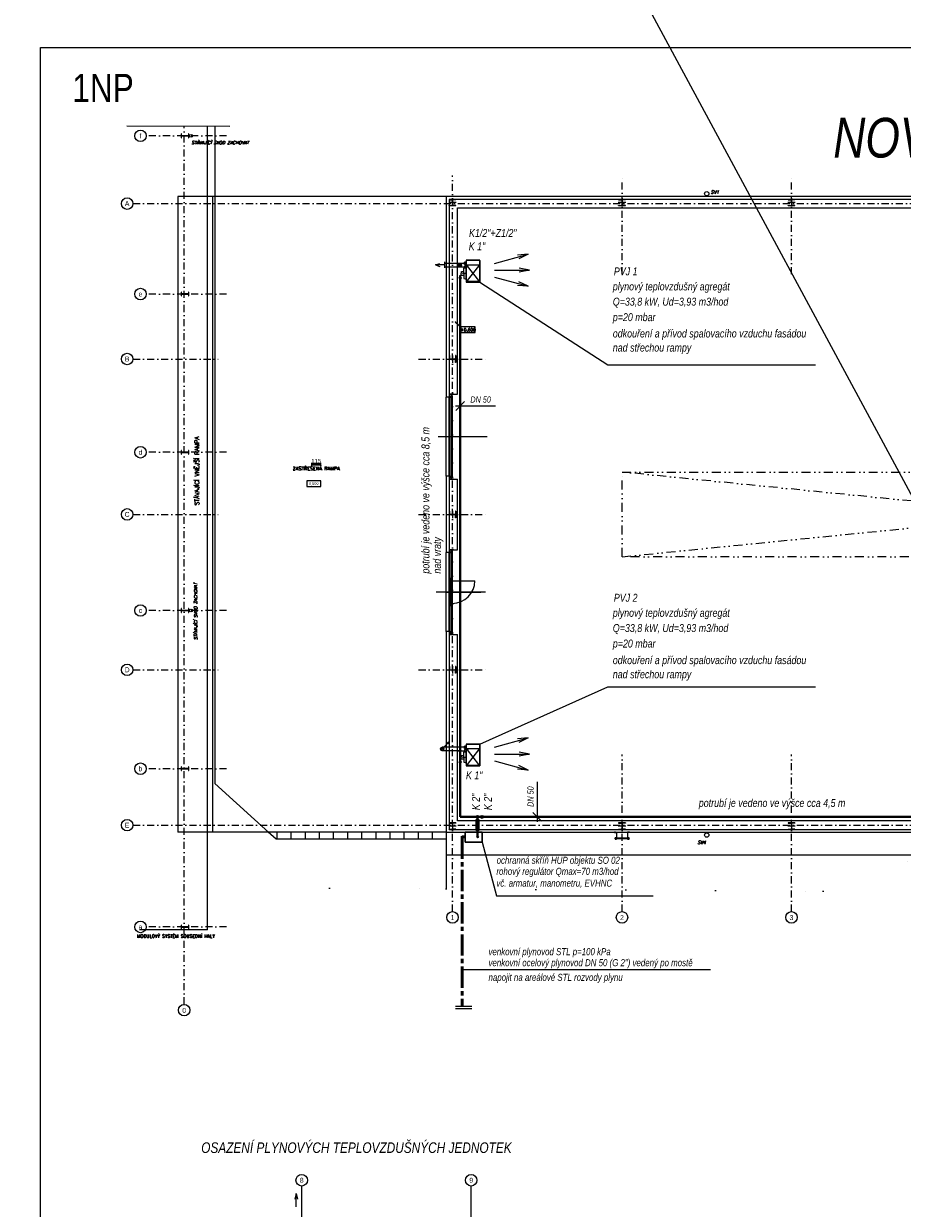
# Model space of a CAD drawing. Header units: millimetres. Extents: x 6435372 to 7248404, y 1559872 to 1886246.
# Tile 5 of 208: x 6506641 to 6537747, y 1757599 to 1799526. Entities that reach past the tile are written whole.
import ezdxf
from ezdxf.enums import TextEntityAlignment as Align

# ---------------------------------------------------------------- set-up
doc = ezdxf.new("R2010")
doc.units = ezdxf.units.MM
for name, pattern in [('DASHDOT', [1, 0.5, -0.25, 0, -0.25]), ('DIVIDE', [31.75, 12.7, -6.35, 0, -6.35, 0, -6.35]), ('DOT', [6.35, 0, -6.35]), ('I-PLYN', [760, 500, -80, 100, -80])]:
    doc.linetypes.add(name, pattern=pattern)
for name, color, linetype, lineweight in [('CKPOPISM', 8, 'Continuous', 50), ('CKPOPISM_POPIS', 8, 'Continuous', 25), ('LEGENDA', 7, 'Continuous', 0), ('Plyn', 6, 'Continuous', 30), ('plyn_popis', 7, 'Continuous', 18), ('plyn_potrubi', 40, 'PLYN2', 40), ('Robury', 30, 'Continuous', 30)]:
    doc.layers.add(name, color=color, linetype=linetype, lineweight=lineweight)
for name, color, linetype in [('matrice DPS', 122, 'Continuous'), ('OSY', 7, 'DASHDOT'), ('Pomocna', 4, 'Continuous'), ('SCHEMA', 7, 'Continuous'), ('UT-popis', 7, 'Continuous'), ('ZTI_POPIS', 7, 'Continuous')]:
    doc.layers.add(name, color=color, linetype=linetype)
doc.styles.add('ARIAL', font='arial.ttf')
doc.styles.add('INDRA', font='ariali.ttf')
doc.styles.add('ISO', font='isocp.shx')
doc.styles.add('KURZIVA', font='italic__.ttf')
doc.styles.get("Standard").update_dxf_attribs({"font": 'romans.shx'})
doc.linetypes.add('PLYN2', pattern='A,5,-0.5,["+",Standard,S=1,R=0,X=0,Y=-0.42],-1.2', length=6.7)
doc.linetypes.add('PRERUSENI', pattern='A,60,[100,CADKON.SHX,S=2.5,R=0,X=0,Y=0],-10', length=70)
doc.dimstyles.new('CADKON', dxfattribs={"dimscale": 100, "dimtxt": 2.2, "dimasz": 2.5, "dimexe": 1.8, "dimexo": 5, "dimgap": 0.6, "dimtad": 1, "dimrnd": 1, "dimtxsty": 'Standard', "dimblk1": 'OBLIQUE', "dimblk2": 'OBLIQUE', "dimsah": 1, "dimcen": 2.5, "dimadec": 1, "dimazin": 2, "dimtfac": 1, "dimtdec": 4, "dimtix": 1, "dimtmove": 2, "dimatfit": 3, "dimldrblk": 'OPEN30', "dimfxl": 5, "dimfxlon": 1, "dimtolj": 1, "dimarcsym": 0})

# ---------------------------------------------------------------- blocks, each defined once
blk = doc.blocks.new('F1_41_PZH')
at = {"layer": 'OSY'}
for p, q in [((-221, 255), (-174, 255)), ((-202, 279), (-202, 230)), ((172, 255), (229, 255)), ((202, 277), (202, 221)), ((-227, -255), (-177, -255)), ((-202, -273), (-202, -219)), ((164, -255), (232, -255)), ((202, -276), (202, -221)), ((310, -230), (217, -230)), ((383, 0), (227, 0)), ((383, 0), (227, 0)), ((308, -350), (227, -350)), ((332, 0), (238, 0))]:
    blk.add_line(p, q, dxfattribs=at)
at = {"layer": 'Pomocna'}
for p, q in [((-202, 255), (202, -255)), ((202, 255), (-202, -255))]:
    blk.add_line(p, q, dxfattribs=at)
at = {"layer": 'Robury'}
for p, q in [((-245, 308), (-245, 290)), ((243, 290), (-245, 290)), ((-245, 290), (-245, -290)), ((243, 310), (-243, 310)), ((245, 205), (245, -205)), ((245, 205), (245, -205)), ((245, 177), (245, -177)), ((-245, -290), (-245, -458)), ((297, -309), (297, -391)), ((-243, -460), (243, -460))]:
    blk.add_line(p, q, dxfattribs=at)
at = {"layer": 'Robury', "linetype": 'Continuous', "lineweight": 15}
for p, q in [((245, -458), (245, 308)), ((245, -205), (245, 205)), ((329, 181), (245, 205)), ((245, -177), (245, 177)), ((329, 0), (329, 181)), ((408, 62), (329, 62)), ((408, 58), (408, 62)), ((408, 58), (414, 58)), ((419, 53), (419, 45)), ((424, 45), (419, 45)), ((424, 45), (424, 0)), ((-245, -290), (242, -290)), ((262, -189), (245, -189)), ((329, -181), (296, -190)), ((329, 0), (329, -181)), ((408, -62), (329, -62)), ((408, -58), (408, -62)), ((408, -58), (414, -58)), ((424, -45), (419, -45)), ((419, -53), (419, -45)), ((424, -45), (424, 0))]:
    blk.add_line(p, q, dxfattribs=at)
at = {"layer": 'Robury', "linetype": 'Continuous', "lineweight": 25}
for p, q in [((296, -189), (245, -189)), ((245, -271), (296, -271)), ((297, -309), (245, -309)), ((245, -391), (297, -391)), ((296, -189), (296, -271))]:
    blk.add_line(p, q, dxfattribs=at)
at = {"layer": 'Robury', "linetype": 'Continuous', "lineweight": 15}
for centre, start, end in [((-243, 308), 90, 180), ((243, 308), 0, 90), ((-243, -458), 180, 270), ((243, -458), 270, 0)]:
    blk.add_arc(centre, 2, start, end, dxfattribs=at)
for points in [[(419, 53), (419, 54), (419, 55), (418, 56), (417, 57), (416, 58), (415, 58), (414, 58)], [(419, -53), (419, -54), (419, -55), (418, -56), (417, -57), (416, -58), (415, -58), (414, -58)]]:
    blk.add_open_spline(points, degree=3, knots=[0, 0, 0, 0, 0.215514, 0.431046, 0.646215, 0.86077, 1, 1, 1, 1], dxfattribs=at)
blk = doc.blocks.new('*U1000')
at = {"color": 0, "linetype": 'ByBlock', "lineweight": -2}
blk.add_lwpolyline([(-5, -2), (5, -2), (5, 2), (-5, 2), (-5, -2)], dxfattribs=at)
blk = doc.blocks.new('CK_S_EXT_HEAHEA240')
for p, q in [((-120, 115), (120, 115)), ((-120, 115), (-120, 103)), ((-120, 103), (-24.75, 103)), ((-3.75, -82), (-3.75, 82)), ((3.75, -82), (3.75, 82)), ((120, 103), (24.75, 103)), ((120, 115), (120, 103)), ((-120, -115), (-120, -103)), ((-120, -103), (-24.75, -103)), ((-120, -115), (120, -115)), ((120, -103), (24.75, -103)), ((120, -115), (120, -103))]:
    blk.add_line(p, q)
for centre, start, end in [((-24.75, 82), 0, 90), ((24.75, 82), 90, 180), ((-24.75, -82), 270, 0), ((24.75, -82), 180, 270)]:
    blk.add_arc(centre, 21, start, end)
blk = doc.blocks.new('CKBL2010716104239', base_point=(56620, 80819))
blk = doc.blocks.new('*U1021')
at = {"color": 0, "linetype": 'ByBlock', "lineweight": -2}
blk.add_lwpolyline([(-5, -2), (5, -2), (5, 2), (-5, 2), (-5, -2)], dxfattribs=at)
blk = doc.blocks.new('_Oblique')
at = {"color": 0, "lineweight": -2}
blk.add_line((-0.5, -0.5), (0.5, 0.5), dxfattribs=at)

msp = doc.modelspace()

# ---------------------------------------------------------------- linework, layer by layer
at = {"color": 8}
for p, q in [((6516484.4, 1740897.5), (6516484.4, 1758387.5)), ((6522484.4, 1740530.5), (6522484.4, 1758387.5))]:
    msp.add_line(p, q, dxfattribs=at)
for centre in [(6516484.4, 1758591.5), (6522484.4, 1758591.5)]:
    msp.add_circle(centre, 203.9, dxfattribs=at)
at = {"layer": 'matrice DPS', "color": 1, "ltscale": 400}
msp.add_line((6497483.7, 1858022.4), (6568923.8, 1725696.1), dxfattribs=at)
at = {"layer": 'matrice DPS', "linetype": 'PRERUSENI', "ltscale": 500}
msp.add_line((6510296.4, 1795907.4), (6513936.7, 1795904), dxfattribs=at)
at = {"layer": 'matrice DPS', "linetype": 'DASHDOT', "ltscale": 500}
for p, q in [((6512323.2, 1764816.5), (6512323.2, 1795905)), ((6513823.2, 1795558), (6510982.7, 1795558)), ((6521823.2, 1768099.8), (6521823.2, 1794158)), ((6527823.2, 1790658), (6527823.2, 1794158)), ((6533823.2, 1790658), (6533823.2, 1794158)), ((6510510.4, 1793158), (6564823.2, 1793158)), ((6513823.2, 1789958), (6510982.7, 1789958)), ((6510510.4, 1787658), (6513523.6, 1787658)), ((6520622.7, 1787658), (6523023.6, 1787658)), ((6513823.2, 1784358), (6510982.7, 1784358)), ((6510510.4, 1782158), (6513523.6, 1782158)), ((6520622.7, 1782158), (6523023.6, 1782158)), ((6513823.2, 1778758), (6510982.7, 1778758)), ((6510510.4, 1776658), (6513523.6, 1776658)), ((6520622.7, 1776658), (6523023.6, 1776658)), ((6527823.2, 1768099.8), (6527823.2, 1773658)), ((6533823.2, 1768099.8), (6533823.2, 1773658)), ((6513823.2, 1773158), (6510982.7, 1773158)), ((6510510.4, 1771158), (6547823.2, 1771158)), ((6513823.2, 1767558), (6510982.7, 1767558))]:
    msp.add_line(p, q, dxfattribs=at)
at = {"layer": 'matrice DPS', "ltscale": 500}
for p, q in [((6513143.1, 1767458), (6513143.1, 1795904)), ((6513403.9, 1795904.5), (6513403.2, 1772635.1)), ((6521603.2, 1793408), (6512103.2, 1793408)), ((6512103.2, 1793408), (6512103.2, 1770908)), ((6521603.2, 1793408), (6513342.1, 1793408)), ((6513342.1, 1770908), (6513342.1, 1793408)), ((6521603.2, 1793408), (6513403.2, 1793408)), ((6564043.2, 1793408), (6521603.2, 1793408)), ((6521603.2, 1793408), (6521603.2, 1786308)), ((6563943.2, 1793308), (6521703.2, 1793308)), ((6521703.2, 1793308), (6521703.2, 1786308)), ((6521823.2, 1793353), (6521823.2, 1793068)), ((6527823.2, 1793353), (6527823.2, 1793068)), ((6533823.2, 1793353), (6533823.2, 1793068)), ((6521953.2, 1793193), (6521693.2, 1793193)), ((6522003.2, 1793008), (6563643.2, 1793008)), ((6522003.2, 1786408), (6522003.2, 1793008)), ((6527953.2, 1793193), (6527693.2, 1793193)), ((6533953.2, 1793193), (6533693.2, 1793193)), ((6521823.2, 1787788), (6521823.2, 1787528)), ((6521698.2, 1787658), (6521948.2, 1787658)), ((6521603.2, 1783508), (6521603.2, 1786308)), ((6521703.2, 1786308), (6521603.2, 1786308)), ((6521703.2, 1786408), (6522003.2, 1786408)), ((6521703.2, 1786358), (6521703.2, 1783458)), ((6521703.2, 1783508), (6521703.2, 1786308)), ((6521863.2, 1786408), (6521713.2, 1786408)), ((6521713.2, 1786308), (6521713.2, 1786408)), ((6521713.2, 1786308), (6521753.2, 1786308)), ((6521753.2, 1786348), (6521753.2, 1786308)), ((6521763.2, 1786368), (6521763.2, 1783448)), ((6521763.2, 1786368), (6521813.2, 1786368)), ((6521813.2, 1786368), (6521813.2, 1783448)), ((6523053.2, 1784908), (6521309.6, 1784908)), ((6521603.2, 1783508), (6521603.2, 1780808)), ((6521703.2, 1783508), (6521603.2, 1783508)), ((6521703.2, 1783508), (6521703.2, 1780808)), ((6521703.2, 1783408), (6522003.2, 1783408)), ((6521713.2, 1783508), (6521713.2, 1783408)), ((6521713.2, 1783508), (6521753.2, 1783508)), ((6521863.2, 1783408), (6521713.2, 1783408)), ((6521753.2, 1783468), (6521753.2, 1783508)), ((6521763.2, 1783448), (6521813.2, 1783448)), ((6522003.2, 1780908), (6522003.2, 1783408)), ((6521698.2, 1782158), (6521948.2, 1782158)), ((6521823.2, 1782288), (6521823.2, 1782028)), ((6521603.2, 1778008), (6521603.2, 1780808)), ((6521703.2, 1780808), (6521603.2, 1780808)), ((6521703.2, 1780908), (6522003.2, 1780908)), ((6521703.2, 1780858), (6521703.2, 1777958)), ((6521703.2, 1778008), (6521703.2, 1780808)), ((6521863.2, 1780908), (6521713.2, 1780908)), ((6521713.2, 1780808), (6521713.2, 1780908)), ((6521713.2, 1780808), (6521753.2, 1780808)), ((6521753.2, 1780848), (6521753.2, 1780808)), ((6521763.2, 1780868), (6521763.2, 1777948)), ((6521763.2, 1780868), (6521813.2, 1780868)), ((6521813.2, 1780868), (6521813.2, 1777948)), ((6521763.2, 1779008), (6521763.2, 1779908)), ((6521813.2, 1779908), (6521763.2, 1779908)), ((6521763.2, 1779808), (6521763.2, 1779908)), ((6521763.2, 1779908), (6521813.2, 1779908)), ((6521813.2, 1779008), (6521813.2, 1779908)), ((6521813.2, 1779908), (6521813.2, 1779808)), ((6522994.8, 1779408), (6521249.7, 1779408)), ((6521613.2, 1779408), (6522829.2, 1779408)), ((6521763.2, 1779808), (6521763.2, 1778908)), ((6521813.2, 1779808), (6521763.2, 1779808)), ((6521813.2, 1779808), (6521813.2, 1778908)), ((6521813.2, 1779808), (6522613.2, 1779808)), ((6521813.2, 1779008), (6521763.2, 1779008)), ((6521763.2, 1779008), (6521813.2, 1779008)), ((6521763.2, 1778908), (6521763.2, 1779008)), ((6521813.2, 1779008), (6521813.2, 1778908)), ((6521813.2, 1778908), (6521763.2, 1778908)), ((6521603.2, 1778008), (6521603.2, 1770908)), ((6521703.2, 1778008), (6521603.2, 1778008)), ((6521703.2, 1778008), (6521703.2, 1771008)), ((6521703.2, 1777908), (6522003.2, 1777908)), ((6521713.2, 1778008), (6521713.2, 1777908)), ((6521713.2, 1778008), (6521753.2, 1778008)), ((6521863.2, 1777908), (6521713.2, 1777908)), ((6521753.2, 1777968), (6521753.2, 1778008)), ((6521763.2, 1777948), (6521813.2, 1777948)), ((6522003.2, 1771308), (6522003.2, 1777908)), ((6521698.2, 1776658), (6521948.2, 1776658)), ((6521823.2, 1776788), (6521823.2, 1776528)), ((6513403.2, 1772635.1), (6515575.4, 1770658)), ((6521953.2, 1771123), (6521693.2, 1771123)), ((6521823.2, 1771248), (6521823.2, 1770998)), ((6558538.2, 1771308), (6522003.2, 1771308)), ((6527953.2, 1771123), (6527693.2, 1771123)), ((6527823.2, 1771248), (6527823.2, 1770998)), ((6533953.2, 1771123), (6533693.2, 1771123)), ((6533823.2, 1771248), (6533823.2, 1770998)), ((6521603.2, 1770908), (6512103.2, 1770908)), ((6521603.2, 1770908), (6513342.1, 1770908)), ((6521603.2, 1770908), (6515300.7, 1770908)), ((6515575.4, 1770658), (6515300.7, 1770908)), ((6521603.2, 1770658), (6515575.4, 1770658)), ((6515603.2, 1770908), (6515603.2, 1770658)), ((6516103.2, 1770908), (6516103.2, 1770658)), ((6516603.2, 1770908), (6516603.2, 1770658)), ((6517103.2, 1770908), (6517103.2, 1770658)), ((6517603.2, 1770908), (6517603.2, 1770658)), ((6518103.2, 1770908), (6518103.2, 1770658)), ((6518603.2, 1770908), (6518603.2, 1770658)), ((6519103.2, 1770908), (6519103.2, 1770658)), ((6519603.2, 1770908), (6519603.2, 1770658)), ((6520103.2, 1770908), (6520103.2, 1770658)), ((6520603.2, 1770908), (6520603.2, 1770658)), ((6521103.2, 1770908), (6521103.2, 1770658)), ((6521603.2, 1770908), (6547103.2, 1770908)), ((6521603.2, 1770908), (6521603.2, 1770108)), ((6521603.2, 1770908), (6521603.2, 1768908)), ((6521703.2, 1771008), (6558538.2, 1771008)), ((6521603.2, 1770108), (6546303.2, 1770108)), ((6513143.1, 1767458), (6510737.8, 1767458))]:
    msp.add_line(p, q, dxfattribs=at)
at = {"layer": 'matrice DPS', "linetype": 'DIVIDE', "ltscale": 25}
for p, q in [((6527823.2, 1780658), (6557823.2, 1783658)), ((6557823.2, 1780658), (6527823.2, 1783658))]:
    msp.add_line(p, q, dxfattribs=at)
at = {"layer": 'matrice DPS', "linetype": 'DOT', "ltscale": 500}
for p, q in [((6517471.1, 1768932.6), (6513403.2, 1772635.1)), ((6534940.9, 1768821.2), (6540883.2, 1770908)), ((6517471.1, 1768932.6), (6521603.2, 1768908)), ((6521603.2, 1768908), (6534940.9, 1768821.2))]:
    msp.add_line(p, q, dxfattribs=at)
at = {"layer": 'matrice DPS', "ltscale": 500}
for points in [[(6512228.4, 1795490.5), (6512228.4, 1795539.7, -0.4142136), (6512243.4, 1795554.7), (6512463, 1795554.7, -0.4142136), (6512478, 1795539.7), (6512478, 1795490.5), (6512488.2, 1795490.5), (6512488.2, 1795625.5), (6512478, 1795625.5), (6512478, 1795576.3, -0.4142136), (6512463, 1795561.3), (6512243.4, 1795561.3, -0.4142136), (6512228.4, 1795576.3), (6512228.4, 1795625.5), (6512218.2, 1795625.5), (6512218.2, 1795490.5)], [(6512228.4, 1789890.5), (6512228.4, 1789939.7, -0.4142136), (6512243.4, 1789954.7), (6512463, 1789954.7, -0.4142136), (6512478, 1789939.7), (6512478, 1789890.5), (6512488.2, 1789890.5), (6512488.2, 1790025.5), (6512478, 1790025.5), (6512478, 1789976.3, -0.4142136), (6512463, 1789961.3), (6512243.4, 1789961.3, -0.4142136), (6512228.4, 1789976.3), (6512228.4, 1790025.5), (6512218.2, 1790025.5), (6512218.2, 1789890.5)], [(6512228.4, 1784290.5), (6512228.4, 1784339.7, -0.4142136), (6512243.4, 1784354.7), (6512463, 1784354.7, -0.4142136), (6512478, 1784339.7), (6512478, 1784290.5), (6512488.2, 1784290.5), (6512488.2, 1784425.5), (6512478, 1784425.5), (6512478, 1784376.3, -0.4142136), (6512463, 1784361.3), (6512243.4, 1784361.3, -0.4142136), (6512228.4, 1784376.3), (6512228.4, 1784425.5), (6512218.2, 1784425.5), (6512218.2, 1784290.5)], [(6512228.4, 1778690.5), (6512228.4, 1778739.7, -0.4142136), (6512243.4, 1778754.7), (6512463, 1778754.7, -0.4142136), (6512478, 1778739.7), (6512478, 1778690.5), (6512488.2, 1778690.5), (6512488.2, 1778825.5), (6512478, 1778825.5), (6512478, 1778776.3, -0.4142136), (6512463, 1778761.3), (6512243.4, 1778761.3, -0.4142136), (6512228.4, 1778776.3), (6512228.4, 1778825.5), (6512218.2, 1778825.5), (6512218.2, 1778690.5)], [(6512228.4, 1773090.5), (6512228.4, 1773139.7, -0.4142136), (6512243.4, 1773154.7), (6512463, 1773154.7, -0.4142136), (6512478, 1773139.7), (6512478, 1773090.5), (6512488.2, 1773090.5), (6512488.2, 1773225.5), (6512478, 1773225.5), (6512478, 1773176.3, -0.4142136), (6512463, 1773161.3), (6512243.4, 1773161.3, -0.4142136), (6512228.4, 1773176.3), (6512228.4, 1773225.5), (6512218.2, 1773225.5), (6512218.2, 1773090.5)], [(6512228.4, 1767490.5), (6512228.4, 1767539.7, -0.4142136), (6512243.4, 1767554.7), (6512463, 1767554.7, -0.4142136), (6512478, 1767539.7), (6512478, 1767490.5), (6512488.2, 1767490.5), (6512488.2, 1767625.5), (6512478, 1767625.5), (6512478, 1767576.3, -0.4142136), (6512463, 1767561.3), (6512243.4, 1767561.3, -0.4142136), (6512228.4, 1767576.3), (6512228.4, 1767625.5), (6512218.2, 1767625.5), (6512218.2, 1767490.5)]]:
    msp.add_lwpolyline(points, format="xyb", close=True, dxfattribs=at)
at = {"layer": 'matrice DPS', "linetype": 'DIVIDE', "ltscale": 25}
msp.add_lwpolyline([(6527823.2, 1783658), (6557823.2, 1783658), (6557823.2, 1780658), (6527823.2, 1780658)], close=True, dxfattribs=at)
at = {"layer": 'matrice DPS', "ltscale": 500}
for points in [[(6527552.8, 1770908), (6527631.4, 1770908), (6527631.4, 1770667)], [(6527552.8, 1770908), (6527552.8, 1770902)], [(6527552.8, 1770902), (6527625.4, 1770902), (6527625.4, 1770667)], [(6527625.4, 1770662.5), (6527575.4, 1770712.5)], [(6527625.4, 1770712.5), (6527575.4, 1770662.5)], [(6527575.4, 1770694.9), (6528070.9, 1770694.9)], [(6527587, 1770883.2), (6527587, 1770932.3)], [(6527631.4, 1770667), (6527625.4, 1770667)], [(6528093.5, 1770908), (6528014.9, 1770908), (6528014.9, 1770667)], [(6528014.9, 1770667), (6528020.9, 1770667)], [(6528093.5, 1770902), (6528020.9, 1770902), (6528020.9, 1770667)], [(6528070.9, 1770662.5), (6528020.9, 1770712.5)], [(6528070.9, 1770712.5), (6528020.9, 1770662.5)], [(6528059.4, 1770883.2), (6528059.4, 1770932.3)], [(6528093.5, 1770902), (6528093.5, 1770908)]]:
    msp.add_lwpolyline(points, dxfattribs=at)
for points in [[(6527575.4, 1770712.5), (6527575.4, 1770662.5), (6527625.4, 1770662.5), (6527625.4, 1770712.5)], [(6527625.4, 1770710.9), (6528020.9, 1770710.9), (6528020.9, 1770678.9), (6527625.4, 1770678.9)], [(6528020.9, 1770712.5), (6528020.9, 1770662.5), (6528070.9, 1770662.5), (6528070.9, 1770712.5)]]:
    msp.add_lwpolyline(points, close=True, dxfattribs=at)
for centre, radius in [((6510778.8, 1795558), 203.9), ((6512563.2, 1795558), 50), ((6510306.5, 1793158), 203.9), ((6530822.5, 1793508), 75), ((6510778.8, 1789958), 203.9), ((6510306.5, 1787658), 203.9), ((6510778.8, 1784358), 203.9), ((6510306.5, 1782158), 203.9), ((6510778.8, 1778758), 203.9), ((6512563.2, 1778758), 50), ((6510306.5, 1776658), 203.9), ((6510778.8, 1773158), 203.9), ((6510306.5, 1771158), 203.9), ((6527600.4, 1770687.5), 25), ((6528045.9, 1770687.5), 25), ((6530822.5, 1770808), 75), ((6521823.2, 1767895.9), 203.9), ((6527823.2, 1767895.9), 203.9), ((6533823.2, 1767895.9), 203.9), ((6510778.8, 1767558), 203.9), ((6512323.2, 1764612.6), 203.9)]:
    msp.add_circle(centre, radius, dxfattribs=at)
msp.add_arc((6521813.2, 1779808), 800, 270, 0, dxfattribs=at)
at = {"layer": 'Plyn', "color": 7, "linetype": 'Continuous', "lineweight": -3}
for p, q in [((6521544, 1790920.9), (6522263.9, 1790920.9)), ((6522018, 1773795.4), (6522263.9, 1773795.4))]:
    msp.add_line(p, q, dxfattribs=at)
at = {"layer": 'Plyn', "color": 164, "linetype": 'I-PLYN', "lineweight": 53, "ltscale": 1.5}
for p, q in [((6522162.1, 1770742.4), (6522276.5, 1770742.4)), ((6522162.1, 1770714.3), (6522162.1, 1764755))]:
    msp.add_line(p, q, dxfattribs=at)
at = {"layer": 'Plyn', "ltscale": 400}
msp.add_lwpolyline([(6522276.5, 1770908), (6522876.5, 1770908), (6522876.5, 1770558), (6522276.5, 1770558)], close=True, dxfattribs=at)
at = {"layer": 'plyn_popis', "ltscale": 400}
for p, q in [((6521544, 1791092.8), (6521544, 1790880.4)), ((6522252.6, 1791040.9), (6521544, 1791040.9)), ((6522322.4, 1791040.9), (6522252.6, 1791040.9)), ((6522795.1, 1790382.7), (6527324.2, 1787457.8)), ((6527324.2, 1787457.8), (6534671, 1787457.8)), ((6522795.1, 1774023.3), (6527324.2, 1776053.2)), ((6527324.2, 1776053.2), (6534671, 1776053.2)), ((6521455.3, 1773855.4), (6521704.5, 1774104.6)), ((6521704.5, 1774104.6), (6521630.9, 1774057.9)), ((6521704.5, 1774104.6), (6521657.9, 1774031)), ((6522252.6, 1773915.4), (6521455.3, 1773915.4)), ((6522140.9, 1773795.4), (6521455.3, 1773795.4)), ((6522322.4, 1773915.4), (6522252.6, 1773915.4)), ((6522876.5, 1770558), (6523376.6, 1768656.8)), ((6523376.6, 1768656.8), (6528930.9, 1768656.8)), ((6521929.3, 1764755), (6522502.9, 1764755)), ((6521929.3, 1764665.8), (6522502.9, 1764665.8))]:
    msp.add_line(p, q, dxfattribs=at)
at = {"layer": 'plyn_popis', "ltscale": 200}
for p, q in [((6522129.2, 1790602.5), (6522066.8, 1790602.5)), ((6522162.1, 1766051), (6530961.3, 1766051))]:
    msp.add_line(p, q, dxfattribs=at)
at = {"layer": 'plyn_popis', "ltscale": 400}
for points in [[(6591231.3, 1798681.3), (6591231.3, 1739281.3), (6507231.3, 1739281.3), (6507231.3, 1798681.3)], [(6522663.9, 1771355.2), (6522754.8, 1771355.2), (6522754.8, 1770969.7), (6522663.9, 1770969.7)]]:
    msp.add_lwpolyline(points, close=True, dxfattribs=at)
for centre, radius in [((6522081.3, 1790980.9), 60), ((6522081.3, 1790980.9), 30), ((6521455.3, 1773855.4), 60), ((6521455.3, 1773855.4), 30), ((6522709.9, 1771449.4), 50.2), ((6522864, 1771449.4), 50.2), ((6522162.1, 1770742.4), 28.1), ((6522709.9, 1770742.4), 28.1)]:
    msp.add_circle(centre, radius, dxfattribs=at)
at = {"layer": 'plyn_potrubi', "ltscale": 200}
msp.add_line((6522098, 1771449.4), (6522098, 1790602.5), dxfattribs=at)
at = {"layer": 'plyn_potrubi', "ltscale": 400}
for p, q in [((6522098, 1771449.4), (6557650.6, 1771449.4)), ((6522709.9, 1770742.4), (6522709.9, 1771449.4))]:
    msp.add_line(p, q, dxfattribs=at)
at = {"layer": 'plyn_potrubi', "ltscale": 200}
for centre in [(6522098, 1790524.5), (6522098, 1773399.1)]:
    msp.add_circle(centre, 25, dxfattribs=at)
at = {"layer": 'plyn_potrubi', "ltscale": 400}
for centre in [(6522709.9, 1771449.4), (6522864, 1771449.4)]:
    msp.add_circle(centre, 17, dxfattribs=at)
at = {"layer": 'Robury', "lineweight": 18, "ltscale": 200}
for p, q in [((6523314.9, 1791040.5), (6524502.9, 1791370.2)), ((6524502.9, 1791370.2), (6524128.1, 1791337.2)), ((6524502.9, 1791370.2), (6524164.7, 1791205.3)), ((6523314.9, 1790800.5), (6524547.9, 1790800.5)), ((6524547.9, 1790800.5), (6524177.9, 1790868.9)), ((6524547.9, 1790800.5), (6524177.9, 1790732)), ((6523314.9, 1790560.5), (6524502.9, 1790230.7)), ((6524502.9, 1790230.7), (6524164.7, 1790395.6)), ((6524502.9, 1790230.7), (6524128.1, 1790263.7)), ((6523314.9, 1773915), (6524502.9, 1774244.8)), ((6524502.9, 1774244.8), (6524128.1, 1774211.8)), ((6524502.9, 1774244.8), (6524164.7, 1774079.9)), ((6523314.9, 1773675), (6524547.9, 1773675)), ((6524547.9, 1773675), (6524177.9, 1773743.5)), ((6524547.9, 1773675), (6524177.9, 1773606.6)), ((6523314.9, 1773435), (6524502.9, 1773105.3)), ((6524502.9, 1773105.3), (6524128.1, 1773138.3)), ((6524502.9, 1773105.3), (6524164.7, 1773270.2))]:
    msp.add_line(p, q, dxfattribs=at)
at = {"layer": 'Robury', "lineweight": 18, "ltscale": 400}
for p, q in [((6516286.6, 1758122.4), (6516238.9, 1757920.4)), ((6516286.6, 1757650.7), (6516286.6, 1758122.4)), ((6516286.6, 1758122.4), (6516334.2, 1757920.4))]:
    msp.add_line(p, q, dxfattribs=at)
at = {"layer": 'SCHEMA', "color": 7, "ltscale": 80}
for p, q in [((6522250.7, 1786148.5), (6521945.3, 1785835.9)), ((6523345.9, 1785992.2), (6521922.5, 1785992.2)), ((6524817.2, 1772697.3), (6524817.2, 1771273.9)), ((6524660.9, 1771602.2), (6524973.5, 1771296.7))]:
    msp.add_line(p, q, dxfattribs=at)
at = {"layer": 'UT-popis', "ltscale": 400}
for p, q in [((6521222, 1790986.6), (6521368.1, 1791035)), ((6521544, 1790986.6), (6521222, 1790986.6)), ((6521222, 1790986.6), (6521368.1, 1790938.2))]:
    msp.add_line(p, q, dxfattribs=at)

# ---------------------------------------------------------------- block references
at = {"layer": 'matrice DPS', "ltscale": 500}
for p, rotation in [((6521823.2, 1793193), 180), ((6527823.2, 1793193), 180), ((6533823.2, 1793193), 180), ((6521823.2, 1787658), 270), ((6521823.2, 1782158), 270), ((6521823.2, 1776658), 270), ((6521823.2, 1771123), 180), ((6527823.2, 1771123), 180), ((6533823.2, 1771123), 180)]:
    msp.add_blockref('CK_S_EXT_HEAHEA240', p, dxfattribs=dict(at, rotation=rotation))
ref = msp.add_blockref('*U1021', (6522372.5, 1788694.1), dxfattribs=dict(at, xscale=50, yscale=50, zscale=50))
ref.add_attrib('Výška', '+0,600', dxfattribs={"layer": '0', "color": 0, "linetype": 'ByBlock', "lineweight": -2, "height": 110}).set_placement((6522372.5, 1788694.1), align=Align.MIDDLE_CENTER)
ref = msp.add_blockref('CKBL2010716104239', (6516998.6, 1783721.6), dxfattribs=dict(at, xscale=0.5, yscale=0.5, zscale=0.5))
ref.add_attrib('JMENO', 'ZASTŘEŠENÁ RAMPA', dxfattribs={"layer": 'CKPOPISM_POPIS', "height": 125}).set_placement((6516998.6, 1783721.6), align=Align.CENTER)
ref.add_attrib('CISLO', '%%U115', dxfattribs={"layer": 'CKPOPISM', "height": 150, "style": 'ARIAL'}).set_placement((6516998.6, 1783971.6), align=Align.CENTER)
ref = msp.add_blockref('*U1000', (6516909.4, 1783248.9), dxfattribs=dict(at, xscale=50, yscale=50, zscale=50))
ref.add_attrib('Výška', '0,000', dxfattribs={"layer": '0', "color": 0, "linetype": 'ByBlock', "lineweight": -2, "height": 100, "style": 'ISO'}).set_placement((6516909.4, 1783248.9), align=Align.MIDDLE_CENTER)
at = {"layer": 'OSY', "rotation": 180}
for p in [(6522549.8, 1790690.7), (6522549.8, 1773565.2)]:
    msp.add_blockref('F1_41_PZH', p, dxfattribs=at)

# ---------------------------------------------------------------- texts
at = {"color": 8, "style": 'ARIAL', "width": 0.8}
for s, p in [('8', (6516484.4, 1758590.8)), ('9', (6522484.4, 1758590.8))]:
    msp.add_text(s, height=175, dxfattribs=at).set_placement(p, align=Align.MIDDLE)
at = {"layer": 'LEGENDA', "ltscale": 400, "style": 'INDRA', "width": 0.8}
msp.add_text('OSAZENÍ PLYNOVÝCH TEPLOVZDUŠNÝCH JEDNOTEK', height=375, dxfattribs=at).set_placement((6512925.6, 1759557.9))
at = {"layer": 'matrice DPS', "style": 'ARIAL', "width": 0.8}
msp.add_text('1NP', height=1000, dxfattribs=at).set_placement((6509451, 1797250.6), align=Align.MIDDLE)
at = {"layer": 'matrice DPS', "color": 1, "ltscale": 400, "style": 'INDRA', "width": 0.8}
msp.add_text('NOVÝ PŮDORYS - NOVÉ REGÁLY', height=1406.25, dxfattribs=at).set_placement((6535304.4, 1794788.3))
at = {"layer": 'matrice DPS', "ltscale": 500, "style": 'ARIAL', "width": 0.8}
for s, p in [('f', (6510774.7, 1795558)), ('A', (6510302.4, 1793158)), ('e', (6510774.7, 1789958)), ('B', (6510302.4, 1787658)), ('d', (6510774.7, 1784358)), ('C', (6510302.4, 1782158)), ('c', (6510774.7, 1778758)), ('D', (6510302.4, 1776658)), ('b', (6510774.7, 1773158)), ('E', (6510302.4, 1771158)), ('1', (6521823.2, 1767887.4)), ('2', (6527823.2, 1767887.4)), ('3', (6533823.2, 1767887.4)), ('a', (6510774.7, 1767558)), ('0', (6512323.2, 1764604.1))]:
    msp.add_text(s, height=175, dxfattribs=at).set_placement(p, align=Align.MIDDLE)
at = {"layer": 'matrice DPS', "ltscale": 500, "style": 'KURZIVA'}
for s, p in [('STÁVAJÍCÍ SVOD ZACHOVAT', (6512580.5, 1795257.2)), ('SV1', (6530962.4, 1793506.4)), ('SV4', (6530499, 1770490.7))]:
    msp.add_text(s, height=115, dxfattribs=at).set_placement(p)
msp.add_text('STÁVAJÍCÍ SVOD ZACHOVAT', height=115, rotation=90, dxfattribs=at).set_placement((6512788.4, 1777713.3))
at = {"layer": 'matrice DPS', "ltscale": 500, "insert": (6512697.7, 1782477.7), "char_height": 150, "width": 5504.735, "attachment_point": 1, "rotation": 90}
msp.add_mtext('STÁVAJÍCÍ VNĚJŠÍ RAMPA', dxfattribs=at)
at = {"layer": 'matrice DPS', "ltscale": 500, "insert": (6510654.9, 1767288.9), "char_height": 115, "width": 5504.735, "attachment_point": 1}
msp.add_mtext('MODULOVÝ SYSTÉM SOUSEDNÍ HALY', dxfattribs=at)
at = {"layer": 'plyn_popis', "linetype": 'Continuous', "style": 'INDRA', "width": 0.8}
for s, height, p in [('K1/2"+Z1/2"', 281.25, (6522406.6, 1791976.2, -8348.8)), ('K 1"', 281.25, (6522397.6, 1791503.9, 4174.4)), ('PVJ 1 ', 281.25, (6527534.2, 1790619.1)), ('plynový teplovzdušný agregát', 281.25, (6527498.2, 1790085.9)), ('Q=33,8 kW, Ud=3,93 m3/hod', 281.25, (6527498.2, 1789547.3)), ('p=20 mbar', 281.25, (6527498.2, 1788998.8)), ('odkouření a přívod spalovacího vzduchu fasádou', 281.25, (6527498.2, 1788420.5)), ('nad střechou rampy', 281.25, (6527498.2, 1787921.2)), ('PVJ 2 ', 281.25, (6527534.2, 1779067.2)), ('plynový teplovzdušný agregát', 281.25, (6527498.2, 1778534)), ('Q=33,8 kW, Ud=3,93 m3/hod', 281.25, (6527498.2, 1777995.5)), ('p=20 mbar', 281.25, (6527498.2, 1777446.9)), ('odkouření a přívod spalovacího vzduchu fasádou', 281.25, (6527498.2, 1776859)), ('nad střechou rampy', 281.25, (6527498.2, 1776359.6)), ('K 1"', 281.25, (6522298.1, 1772783, 12523.2)), ('potrubí je vedeno ve výšce cca 4,5 m', 281.25, (6530542.8, 1771804.7)), ('ochranná skříň HUP objektu SO 02', 250, (6523384.6, 1769791.4)), ('rohový regulátor Qmax=70 m3/hod', 250, (6523376.6, 1769400.1)), ('vč. armatur, manometru, EVHNC', 250, (6523376.6, 1768982.8)), ('venkovní plynovod STL p=100 kPa', 250, (6523096.9, 1766557)), ('venkovní ocelový plynovod DN 50 (G 2") vedený po mostě', 250, (6523096.9, 1766166.9)), ('napojit na areálové STL rozvody plynu', 250, (6523096.9, 1765648.9))]:
    msp.add_text(s, height=height, dxfattribs=at).set_placement(p)
for s, p in [('potrubí je vedeno ve výšce cca 8,5 m', (6521005.5, 1780062.9)), ('nad vraty', (6521415.1, 1780062.9)), ('K 2"', (6522792.5, 1771690.3, 12523.2)), ('K 2"', (6523216.4, 1771690.3, 12523.2))]:
    msp.add_text(s, height=281.25, rotation=90, dxfattribs=at).set_placement(p)
at = {"layer": 'ZTI_POPIS', "linetype": 'ByBlock', "style": 'INDRA', "width": 0.8}
msp.add_text('DN 50', height=220, dxfattribs=at).set_placement((6522455.2, 1786114.2))
msp.add_text('DN 50', height=220, rotation=90, dxfattribs=at).set_placement((6524695.2, 1771806.6))

# ---------------------------------------------------------------- leaders
at = {"layer": 'matrice DPS', "ltscale": 500}
msp.add_leader([(6521928.9, 1788968), (6522122.5, 1788794.1)], dimstyle='CADKON', override={"dimasz": 2, "dimldrblk": 'DotSmall'}, dxfattribs=at)

doc.saveas('drawing.dxf')
